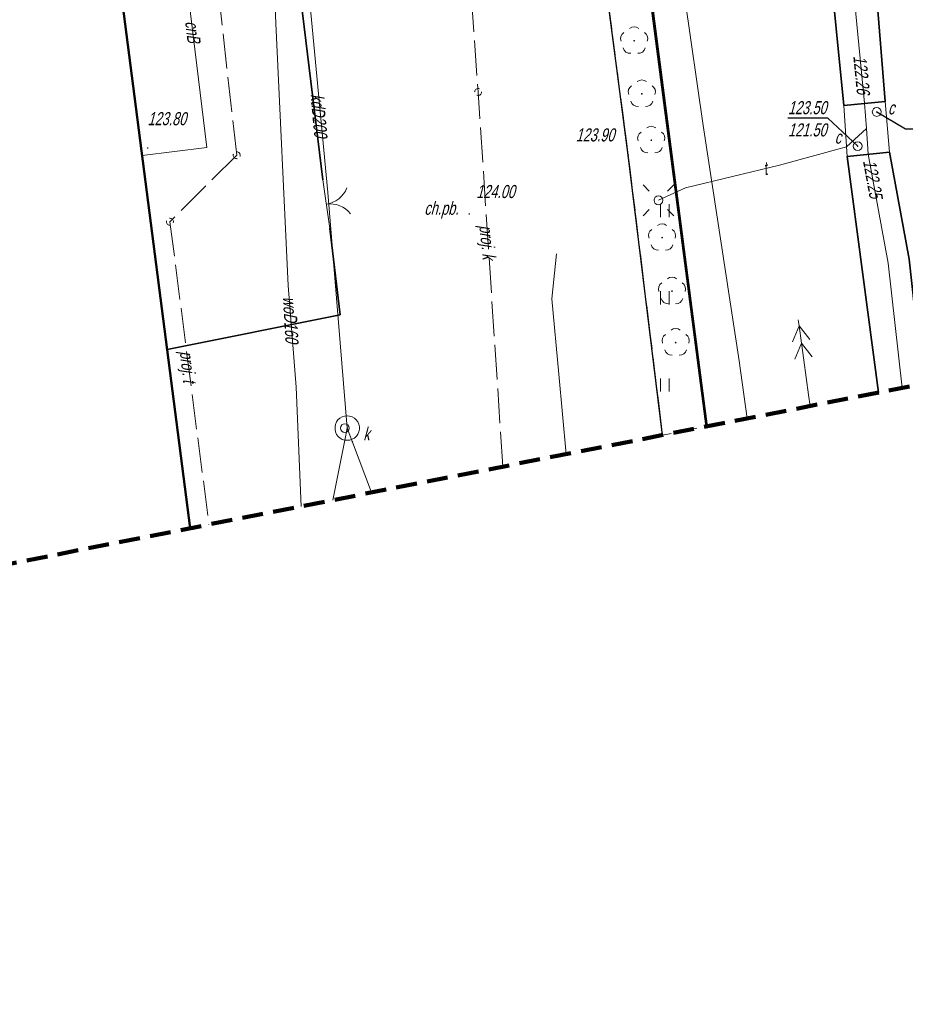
# Model space of a CAD drawing. Extents: x 7463256 to 7464485, y 5957341 to 5958260.
# Tile 22 of 256: x 7463409 to 7463460, y 5957341 to 5957397. Entities that reach past the tile are written whole.
import ezdxf
from ezdxf.enums import TextEntityAlignment as Align

# ---------------------------------------------------------------- set-up
doc = ezdxf.new("R2010")
doc.units = 0
doc.header["$MEASUREMENT"] = 0
for name, pattern in [('218-500', [1, 0.5, -0.5]), ('4', [1.8, 1.2, -0.6]), ('ktok02-500', [0]), ('l219_500', [0]), ('mz1.0_0.5', [1.5, 1, -0.5]), ('mz2.0_0.5', [2.5, 2, -0.5])]:
    doc.linetypes.add(name, pattern=pattern)
doc.layers.get('0').update_dxf_attribs({"color": 2, "linetype": 'CONTINUOUS', "lineweight": 5})
for name, color, linetype in [('218-Granica użytku', 7, 'CONTINUOUS'), ('219-Linia granicy', 7, 'CONTINUOUS'), ('312-Budynek (powierzchnia)', 7, 'CONTINUOUS'), ('brama (linia)', 7, 'CONTINUOUS'), ('brama (linia) - symbol', 7, 'CONTINUOUS'), ('chodnik (powierzchnia)', 7, 'CONTINUOUS'), ('chodnik (powierzchnia)-Atr17', 7, 'CONTINUOUS'), ('drzewo liściaste (punkt)', 7, 'CONTINUOUS'), ('komora podziemna - przewód ciepłowniczy (powierzchnia)', 7, 'CONTINUOUS'), ('krawężnik (linia)', 7, 'CONTINUOUS'), ('latarnia (punkt)', 7, 'CONTINUOUS'), ('Obszar opracowania', 7, 'CONTINUOUS'), ('ogrodzenie trwałe (linia)', 7, 'CONTINUOUS'), ('przewód ciepłowniczy (linia)', 7, 'CONTINUOUS'), ('przewód ciepłowniczy (linia)-Atr1', 7, 'CONTINUOUS'), ('przewód elektroenergetyczny (linia)', 7, 'CONTINUOUS'), ('przewód elektroenergetyczny średniego napięcia (linia) - symbol', 7, 'CONTINUOUS'), ('przewód kanalizacyjny (linia)', 7, 'CONTINUOUS'), ('przewód kanalizacyjny (linia)-Atr1', 7, 'CONTINUOUS'), ('przewód kanalizacyjny - projektowany lub w budowie (linia) - ob. projektowany', 7, 'CONTINUOUS'), ('przewód kanalizacyjny - projektowany lub w budowie (linia) - ob. projektowany-Atr1', 7, 'CONTINUOUS'), ('przewód telekomunikacyjny (linia)', 7, 'CONTINUOUS'), ('przewód telekomunikacyjny (linia)-Atr1', 7, 'CONTINUOUS'), ('przewód telekomunikacyjny - projektowany lub w budowie (linia) - ob. projektowany', 7, 'CONTINUOUS'), ('przewód telekomunikacyjny - projektowany lub w budowie (linia) - ob. projektowany-Atr1', 7, 'CONTINUOUS'), ('przewód wodociągowy (linia)', 7, 'CONTINUOUS'), ('przewód wodociągowy (linia)-Atr1', 7, 'CONTINUOUS'), ('punkt o określonej wysokości (sieć ciepłownicza)', 7, 'CONTINUOUS'), ('punkt o określonej wysokości (sieć ciepłownicza)-Atr2', 7, 'CONTINUOUS'), ('punkt o określonej wysokości (sieć ciepłownicza)-Atr3', 7, 'CONTINUOUS'), ('punkt o określonej wysokości (sieć kanalizacyjna)', 7, 'CONTINUOUS'), ('punkt wysokościowy sztuczny', 7, 'CONTINUOUS'), ('punkt wysokościowy sztuczny-Atr2', 7, 'CONTINUOUS'), ('rura ochronna - przewód ciepłowniczy (linia)', 7, 'CONTINUOUS'), ('studzienka - przewód kanalizacyjny (powierzchnia)', 7, 'CONTINUOUS'), ('trawnik (powierzchnia)', 7, 'CONTINUOUS'), ('trawnik (powierzchnia) - symbol', 7, 'CONTINUOUS'), ('urządzenie techniczne projektowane lub w budowie (sieć kanalizacyjna) - punkt - ob. projektowany', 7, 'CONTINUOUS'), ('urządzenie techniczne projektowane lub w budowie (sieć telekomunikacyjna) - punkt - ob. projektowany', 7, 'CONTINUOUS'), ('właz okrągły - siec ciepłownicza (punkt)', 7, 'CONTINUOUS'), ('właz okrągły - siec ciepłownicza (punkt)-Atr17', 7, 'CONTINUOUS'), ('właz okrągły - siec kanalizacyjna (punkt)', 7, 'CONTINUOUS'), ('właz okrągły - siec kanalizacyjna (punkt)-Atr17', 7, 'CONTINUOUS')]:
    doc.layers.add(name, color=color, linetype=linetype)
doc.styles.get("Standard").update_dxf_attribs({"font": 'txt', "width": 0.75})
doc.linetypes.add('902-500', pattern='A,3.75,0,[1,ksztalty.shx,S=0.5,R=0,X=0,Y=0],3.75', length=7.5)

# ---------------------------------------------------------------- blocks, each defined once
blk = doc.blocks.new('PW02')
at = {"linetype": 'Continuous', "lineweight": 13}
h = blk.add_hatch(color=0, dxfattribs=at)
edge = h.paths.add_edge_path()
edge.add_arc((0, 0), 0.045, 0, 360)
blk = doc.blocks.new('US22')
at = {"color": 0, "linetype": 'Continuous', "lineweight": 13}
blk.add_circle((0, 0), 0.25, dxfattribs=at)
blk = doc.blocks.new('PW01')
at = {"linetype": 'Continuous', "lineweight": 13}
h = blk.add_hatch(color=0, dxfattribs=at)
edge = h.paths.add_edge_path()
edge.add_arc((0, 0), 0.045, 0, 360)
blk = doc.blocks.new('OP021')
at = {"linetype": 'Continuous', "lineweight": 13}
h = blk.add_hatch(color=0, dxfattribs=at)
edge = h.paths.add_edge_path()
edge.add_arc((0, 0), 0.05, 0, 360)
at = {"color": 0, "linetype": 'Continuous', "lineweight": 13}
for centre, start, end in [((0, 0.4), 49.272, 130.728), ((-0.38, 0.124), 121.308, 202.548), ((0.38, 0.124), 337.452, 58.692), ((-0.235, -0.324), 193.221, 274.871), ((0.235, -0.324), 265.129, 346.779)]:
    blk.add_arc(centre, 0.4, start, end, dxfattribs=at)
blk = doc.blocks.new('SM01')
at = {"color": 0, "linetype": 'Continuous', "lineweight": 13}
for p, q in [((-0.53, 0.531), (-0.883, 0.884)), ((0.531, 0.531), (0.884, 0.884)), ((-0.53, -0.53), (-0.883, -0.883)), ((0.531, -0.53), (0.884, -0.883))]:
    blk.add_line(p, q, dxfattribs=at)
blk.add_circle((0, 0), 0.25, dxfattribs=at)
blk = doc.blocks.new('OK02')
at = {"color": 0, "linetype": 'Continuous', "lineweight": 0}
for centre, start, end in [((-1.5, 0), 0, 60), ((1.5, 0), 120, 180)]:
    blk.add_arc(centre, 1.5, start, end, dxfattribs=at)
blk = doc.blocks.new('PE03')
at = {"color": 0, "linetype": 'Continuous', "lineweight": 13}
for p, q in [((0.65, 0), (0, 0)), ((0.65, 0), (1.65, 0)), ((1.65, 0), (2.65, 0)), ((2.65, 0), (3.65, 0)), ((3.65, 0), (2.784, 0.5)), ((3.65, 0), (2.784, -0.5)), ((3.65, 0), (4.65, 0)), ((4.65, 0), (3.784, 0.5)), ((4.65, 0), (3.784, -0.5)), ((4.65, 0), (5, 0))]:
    blk.add_line(p, q, dxfattribs=at)
blk = doc.blocks.new('TU04')
at = {"color": 0, "linetype": 'Continuous', "lineweight": 13}
for p, q in [((0, 0), (0, 0.75)), ((0.5, 0), (0.5, 0.75))]:
    blk.add_line(p, q, dxfattribs=at)
blk = doc.blocks.new('US01P')
at = {"color": 0, "linetype": 'Continuous', "lineweight": 13}
for points in [[(0.082, 0.181), (0.072, 0.186), (0.034, 0.197), (-0.006, 0.2), (-0.046, 0.194), (-0.084, 0.182), (-0.118, 0.161), (-0.148, 0.135), (-0.172, 0.103), (-0.189, 0.066), (-0.198, 0.028), (-0.2, -0.001)], [(-0.082, -0.182), (-0.061, -0.191), (-0.022, -0.199), (0.018, -0.199), (0.057, -0.192), (0.094, -0.177), (0.127, -0.155), (0.155, -0.126), (0.177, -0.093), (0.192, -0.056), (0.199, -0.016), (0.2, 0)]]:
    blk.add_lwpolyline(points, dxfattribs=at)

msp = doc.modelspace()

# ---------------------------------------------------------------- linework, layer by layer
at = {"layer": '218-Granica użytku', "color": 3, "linetype": '218-500', "lineweight": 18, "flags": 128}
msp.add_lwpolyline([(7463439.66, 5957442.32), (7463448.57, 5957374.061)], dxfattribs=at)
at = {"layer": '219-Linia granicy', "color": 3, "linetype": 'l219_500', "lineweight": 50, "flags": 128}
msp.add_lwpolyline([(7463448.572, 5957374.062), (7463439.66, 5957442.32)], dxfattribs=at)
at = {"layer": '312-Budynek (powierzchnia)', "color": 7, "linetype": 'Continuous', "lineweight": 50, "flags": 128}
msp.add_lwpolyline([(7463412.91, 5957415.26), (7463418.955, 5957368.221)], dxfattribs=at)
at = {"layer": 'brama (linia)', "color": 7, "linetype": 'ktok02-500', "lineweight": 18, "flags": 128}
msp.add_lwpolyline([(7463426.57, 5957388.22), (7463426.97, 5957385.43)], dxfattribs=at)
at = {"layer": 'chodnik (powierzchnia)', "color": 7, "linetype": 'mz1.0_0.5', "lineweight": 18, "flags": 128}
msp.add_lwpolyline([(7463418.955, 5957368.221), (7463412.91, 5957415.26), (7463411.06, 5957415.02), (7463410.56, 5957419.12), (7463413.42, 5957419.62), (7463413.15, 5957421.57), (7463412.53, 5957421.5), (7463410.5, 5957435.82), (7463416.7, 5957436.79), (7463431.91, 5957438.68), (7463438.44, 5957432.79), (7463444.09, 5957389.63), (7463446.063, 5957373.567)], dxfattribs=at)
at = {"layer": 'komora podziemna - przewód ciepłowniczy (powierzchnia)', "color": 212, "linetype": 'Continuous', "lineweight": 18, "flags": 128}
msp.add_lwpolyline([(7463456.46, 5957392.49), (7463458.82, 5957392.72), (7463459.08, 5957389.8), (7463456.64, 5957389.55)], close=True, dxfattribs=at)
at = {"layer": 'krawężnik (linia)', "color": 7, "linetype": 'Continuous', "lineweight": 25, "flags": 128}
msp.add_lwpolyline([(7463446.063, 5957373.567), (7463444.09, 5957389.63), (7463438.44, 5957432.79), (7463441.03, 5957432.97)], dxfattribs=at)
at = {"layer": 'Obszar opracowania', "color": 132, "linetype": '4', "lineweight": 200, "flags": 128}
msp.add_lwpolyline([(7463648.63, 5957598.42), (7463381.17, 5957559), (7463352.31, 5957567.45), (7463255.88, 5957568.85), (7463280.41, 5957340.9), (7463468.95, 5957378.08), (7463536.66, 5957509.53), (7463626.95, 5957460.4), (7463653.5, 5957411.27), (7463734.5, 5957471.02), (7463879.22, 5957698.07), (7464314.97, 5957939.96), (7464470.72, 5957945.23), (7464483.34, 5958244.06), (7464262.86, 5958260.06), (7464240.11, 5958013.73), (7463789.91, 5957739.13), (7463712.41, 5957593.35)], close=True, dxfattribs=at)
at = {"layer": 'ogrodzenie trwałe (linia)', "color": 7, "linetype": '902-500', "lineweight": 35, "flags": 128}
for points in [[(7463444.83, 5957403.23), (7463448.61, 5957374.069)], [(7463424.82, 5957402.66), (7463426.57, 5957388.22)], [(7463426.97, 5957385.43), (7463427.56, 5957380.46)], [(7463427.56, 5957380.46), (7463417.64, 5957378.48)]]:
    msp.add_lwpolyline(points, dxfattribs=at)
at = {"layer": 'przewód ciepłowniczy (linia)', "color": 212, "linetype": 'Continuous', "lineweight": 18, "flags": 128}
for points in [[(7463459.809, 5957376.277), (7463459, 5957383.44), (7463457.86, 5957389.68), (7463457.75, 5957391.16), (7463457.64, 5957392.61), (7463455.55, 5957414.12), (7463453.21, 5957429.88), (7463450.32, 5957448.95), (7463440.62, 5957448.11), (7463439.22, 5957458.09), (7463453.42, 5957459.91), (7463450.9, 5957481.32), (7463449.5, 5957492.76), (7463445.67, 5957509.55), (7463446.07, 5957511.87)], [(7463416.2, 5957389.62), (7463419.92, 5957390.07), (7463416.81, 5957415.67), (7463410.92, 5957483.92), (7463415.12, 5957484.46)]]:
    msp.add_lwpolyline(points, dxfattribs=at)
at = {"layer": 'przewód elektroenergetyczny (linia)', "color": 1, "linetype": 'Continuous', "lineweight": 18, "flags": 128}
msp.add_lwpolyline([(7463440.531, 5957372.476), (7463440.11, 5957377.07), (7463439.7, 5957381.38), (7463439.98, 5957383.97)], dxfattribs=at)
at = {"layer": 'przewód kanalizacyjny (linia)', "color": 34, "linetype": 'Continuous', "lineweight": 18, "flags": 128}
for points in [[(7463427.97, 5957373.97), (7463426.86, 5957387.49), (7463425.7, 5957399.85), (7463425.27, 5957405.29), (7463423.8, 5957413.46), (7463422.34, 5957420.38)], [(7463427.97, 5957373.97), (7463427.83, 5957373.28), (7463427.149, 5957369.837)], [(7463427.97, 5957373.97), (7463428.27, 5957373.17), (7463429.361, 5957370.273)]]:
    msp.add_lwpolyline(points, dxfattribs=at)
at = {"layer": 'przewód kanalizacyjny - projektowany lub w budowie (linia) - ob. projektowany', "color": 34, "linetype": 'mz2.0_0.5', "lineweight": 18, "flags": 128}
msp.add_lwpolyline([(7463436.897, 5957371.759), (7463435.48, 5957393.26), (7463433.8, 5957416.63)], dxfattribs=at)
at = {"layer": 'przewód telekomunikacyjny (linia)', "color": 30, "linetype": 'Continuous', "lineweight": 18, "flags": 128}
for points in [[(7463475.2, 5957539.9), (7463475.02, 5957539.08), (7463472.32, 5957532.79), (7463467.97, 5957522.76), (7463464.49, 5957510.05), (7463462.93, 5957504.65), (7463460.97, 5957496.84), (7463458.87, 5957488.27), (7463447.19, 5957477.04), (7463438.21, 5957468.38), (7463438.89, 5957462.74), (7463441.14, 5957445.46), (7463442.95, 5957431.08), (7463444.67, 5957418.23), (7463446.28, 5957405.97), (7463448.38, 5957391.33), (7463450.45, 5957377.83), (7463450.917, 5957374.524)], [(7463445.82, 5957387.04), (7463447.38, 5957387.76), (7463452.76, 5957389.05), (7463456.6, 5957390.11), (7463457.75, 5957391.16)]]:
    msp.add_lwpolyline(points, dxfattribs=at)
at = {"layer": 'przewód telekomunikacyjny - projektowany lub w budowie (linia) - ob. projektowany', "color": 30, "linetype": 'mz2.0_0.5', "lineweight": 18, "flags": 128}
for points in [[(7463421.63, 5957389.63), (7463416.56, 5957434.82), (7463413.44, 5957434.47), (7463410.05, 5957462.8), (7463418.66, 5957464.14)], [(7463421.63, 5957389.63), (7463417.8, 5957385.81)], [(7463417.8, 5957385.81), (7463420.041, 5957368.435)]]:
    msp.add_lwpolyline(points, dxfattribs=at)
at = {"layer": 'przewód wodociągowy (linia)', "color": 5, "linetype": 'Continuous', "lineweight": 18, "flags": 128}
msp.add_lwpolyline([(7463365.65, 5957456.26), (7463373.75, 5957453.91), (7463378.44, 5957451.37), (7463379.98, 5957437.81), (7463381.37, 5957426), (7463382.94, 5957414.64), (7463392.09, 5957414.68), (7463406.72, 5957416.71), (7463422.96, 5957418.78), (7463423.35, 5957411.05), (7463423.88, 5957397.19), (7463424.59, 5957382.15), (7463425.05, 5957376.31), (7463425.322, 5957369.477)], dxfattribs=at)
at = {"layer": 'punkt o określonej wysokości (sieć ciepłownicza)-Atr2', "color": 7, "flags": 128}
for points in [[(7463457.25, 5957390.15), (7463455.53, 5957391.75), (7463453.251, 5957391.75)], [(7463458.34, 5957392.11), (7463459.99, 5957391.14), (7463462.039, 5957391.14)]]:
    msp.add_lwpolyline(points, dxfattribs=at)
at = {"layer": 'rura ochronna - przewód ciepłowniczy (linia)', "color": 212, "linetype": 'Continuous', "lineweight": 35, "flags": 128}
msp.add_lwpolyline([(7463456.46, 5957392.49), (7463454.7, 5957410.18), (7463454.24, 5957414.55), (7463452.05, 5957429.66), (7463449.32, 5957447.57), (7463439.63, 5957446.89), (7463437.83, 5957459.19), (7463451.99, 5957460.94), (7463449.68, 5957481.16), (7463448.25, 5957492.58), (7463444.58, 5957509.45), (7463445.04, 5957511.82), (7463447.09, 5957511.91), (7463446.76, 5957509.64), (7463450.74, 5957492.94), (7463454.84, 5957458.88), (7463440.6, 5957456.99), (7463441.6, 5957449.33), (7463451.31, 5957450.32), (7463456.85, 5957413.68), (7463457.55, 5957408.65), (7463458.82, 5957392.72)], close=True, dxfattribs=at)
for points in [[(7463456.64, 5957389.55), (7463459.08, 5957389.8), (7463460.2, 5957383.67), (7463460.988, 5957376.51)], [(7463458.449, 5957376.009), (7463456.64, 5957389.55)]]:
    msp.add_lwpolyline(points, dxfattribs=at)
at = {"layer": 'studzienka - przewód kanalizacyjny (powierzchnia)', "color": 34, "linetype": 'Continuous', "lineweight": 18, "flags": 128}
msp.add_lwpolyline([(7463427.83, 5957373.28), (7463427.69, 5957373.32), (7463427.56, 5957373.4), (7463427.45, 5957373.49), (7463427.36, 5957373.61), (7463427.3, 5957373.75), (7463427.27, 5957373.89), (7463427.27, 5957374.04), (7463427.3, 5957374.18), (7463427.36, 5957374.32), (7463427.44, 5957374.44), (7463427.55, 5957374.54), (7463427.68, 5957374.61), (7463427.82, 5957374.66), (7463427.96, 5957374.67), (7463428.11, 5957374.66), (7463428.25, 5957374.62), (7463428.38, 5957374.54), (7463428.49, 5957374.45), (7463428.58, 5957374.33), (7463428.64, 5957374.19), (7463428.67, 5957374.05), (7463428.67, 5957373.9), (7463428.64, 5957373.76), (7463428.58, 5957373.62), (7463428.5, 5957373.5), (7463428.39, 5957373.4), (7463428.26, 5957373.33), (7463428.12, 5957373.28), (7463427.98, 5957373.27)], close=True, dxfattribs=at)
at = {"layer": 'trawnik (powierzchnia)', "color": 7, "linetype": 'mz1.0_0.5', "lineweight": 18, "flags": 128}
msp.add_lwpolyline([(7463444.83, 5957403.23), (7463448.61, 5957374.07), (7463446.06, 5957373.57), (7463444.09, 5957389.63), (7463438.44, 5957432.79), (7463441.03, 5957432.97)], close=True, dxfattribs=at)

# ---------------------------------------------------------------- block references
at = {"layer": 'brama (linia) - symbol', "color": 7, "linetype": 'Continuous', "lineweight": 18, "rotation": 278.159}
msp.add_blockref('OK02', (7463426.77, 5957386.825), dxfattribs=at)
at = {"layer": 'drzewo liściaste (punkt)', "color": 94, "linetype": 'Continuous', "lineweight": 13}
for p in [(7463444.43, 5957396.2), (7463444.87, 5957393.15), (7463445.41, 5957390.49), (7463446.03, 5957384.9), (7463446.6, 5957381.83), (7463446.81, 5957378.88)]:
    msp.add_blockref('OP021', p, dxfattribs=at)
at = {"layer": 'latarnia (punkt)', "color": 7, "linetype": 'Continuous', "lineweight": 18}
msp.add_blockref('SM01', (7463445.82, 5957387.04), dxfattribs=at)
at = {"layer": 'przewód elektroenergetyczny średniego napięcia (linia) - symbol', "color": 1, "linetype": 'Continuous', "lineweight": 18, "rotation": 97.739}
msp.add_blockref('PE03', (7463454.516, 5957375.234), dxfattribs=at)
at = {"layer": 'punkt o określonej wysokości (sieć ciepłownicza)', "color": 212, "linetype": 'Continuous', "lineweight": 13}
for p in [(7463457.64, 5957392.61), (7463458.34, 5957392.11), (7463457.25, 5957390.15), (7463457.86, 5957389.68)]:
    msp.add_blockref('PW01', p, dxfattribs=at)
at = {"layer": 'punkt o określonej wysokości (sieć kanalizacyjna)', "color": 34, "linetype": 'Continuous', "lineweight": 13}
for p, rotation in [((7463427.97, 5957373.97), 274.693), ((7463428.27, 5957373.17), 290.6359999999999)]:
    msp.add_blockref('PW01', p, dxfattribs=dict(at, rotation=rotation))
msp.add_blockref('PW01', (7463427.97, 5957373.97), dxfattribs=at)
msp.add_blockref('PW01', (7463427.97, 5957373.97), dxfattribs=at)
at = {"layer": 'punkt wysokościowy sztuczny', "color": 7, "linetype": 'Continuous', "lineweight": 13}
for p in [(7463416.53, 5957390.04), (7463444.09, 5957389.63), (7463434.97, 5957386.26)]:
    msp.add_blockref('PW02', p, dxfattribs=at)
at = {"layer": 'trawnik (powierzchnia) - symbol', "color": 7, "linetype": 'Continuous', "lineweight": 18}
for p in [(7463445.94, 5957386.07), (7463445.94, 5957381.07), (7463445.94, 5957376.07)]:
    msp.add_blockref('TU04', p, dxfattribs=at)
at = {"layer": 'urządzenie techniczne projektowane lub w budowie (sieć kanalizacyjna) - punkt - ob. projektowany', "color": 34, "linetype": 'Continuous', "lineweight": 18}
msp.add_blockref('US01P', (7463435.48, 5957393.26), dxfattribs=at)
at = {"layer": 'urządzenie techniczne projektowane lub w budowie (sieć telekomunikacyjna) - punkt - ob. projektowany', "color": 30, "linetype": 'Continuous', "lineweight": 18}
for p, rotation in [((7463421.63, 5957389.63), 276.1800000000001), ((7463417.8, 5957385.81), 278.18)]:
    msp.add_blockref('US01P', p, dxfattribs=dict(at, rotation=rotation))
at = {"layer": 'właz okrągły - siec ciepłownicza (punkt)', "color": 7, "linetype": 'Continuous', "lineweight": 18}
for p in [(7463458.34, 5957392.11), (7463457.25, 5957390.15)]:
    msp.add_blockref('US22', p, dxfattribs=at)
at = {"layer": 'właz okrągły - siec kanalizacyjna (punkt)', "color": 7, "linetype": 'Continuous', "lineweight": 18}
msp.add_blockref('US22', (7463427.83, 5957373.97), dxfattribs=at)

# ---------------------------------------------------------------- texts
at = {"layer": 'chodnik (powierzchnia)-Atr17', "color": 7, "oblique": 15, "width": 0.72}
msp.add_text('ch.pb.', height=0.75, dxfattribs=at).set_placement((7463432.39, 5957386.21))
at = {"layer": 'przewód ciepłowniczy (linia)-Atr1', "color": 212, "oblique": 15, "width": 0.72}
msp.add_text('cnB', height=0.75, rotation=-83.073, dxfattribs=at).set_placement((7463419.04, 5957397.34), align=Align.MIDDLE_LEFT)
at = {"layer": 'przewód kanalizacyjny (linia)-Atr1', "color": 34, "oblique": 15, "width": 0.72}
msp.add_text('kdD200', height=0.75, rotation=275.27, dxfattribs=at).set_placement((7463425.86, 5957393.12))
at = {"layer": 'przewód kanalizacyjny - projektowany lub w budowie (linia) - ob. projektowany-Atr1', "color": 34, "oblique": 15, "width": 0.72}
msp.add_text('proj. k', height=0.75, rotation=276.01, dxfattribs=at).set_placement((7463435.54, 5957385.59))
at = {"layer": 'przewód telekomunikacyjny (linia)-Atr1', "color": 30, "oblique": 15, "width": 0.72}
msp.add_text('t', height=0.75, rotation=13.483, dxfattribs=at).set_placement((7463451.82, 5957388.83), align=Align.MIDDLE_LEFT)
at = {"layer": 'przewód telekomunikacyjny - projektowany lub w budowie (linia) - ob. projektowany-Atr1', "color": 30, "oblique": 15, "width": 0.72}
msp.add_text('proj. t', height=0.75, rotation=276.6, dxfattribs=at).set_placement((7463418.36, 5957378.36))
at = {"layer": 'przewód wodociągowy (linia)-Atr1', "color": 5, "oblique": 15, "width": 0.72}
msp.add_text('woD160', height=0.75, rotation=273.28, dxfattribs=at).set_placement((7463424.28, 5957381.5))
at = {"layer": 'punkt o określonej wysokości (sieć ciepłownicza)-Atr2', "color": 212, "oblique": 15, "width": 0.72}
for s, rotation, p in [('122.26', 275.549, (7463457.37, 5957395.35)), ('122.25', 280.353, (7463457.92, 5957389.36))]:
    msp.add_text(s, height=0.75, rotation=rotation, dxfattribs=at).set_placement(p, align=Align.MIDDLE_LEFT)
msp.add_text('123.50', height=0.75, dxfattribs=at).set_placement((7463453.251, 5957391.758), align=Align.BOTTOM_LEFT)
at = {"layer": 'punkt o określonej wysokości (sieć ciepłownicza)-Atr3', "color": 212, "oblique": 15, "width": 0.72}
msp.add_text('121.50', height=0.75, dxfattribs=at).set_placement((7463453.251, 5957390.482), align=Align.BOTTOM_LEFT)
at = {"layer": 'punkt wysokościowy sztuczny-Atr2', "color": 7, "oblique": 15, "width": 0.72}
for s, p in [('123.80', (7463416.52, 5957391.35)), ('123.90', (7463441.08, 5957390.42)), ('124.00', (7463435.37, 5957387.17))]:
    msp.add_text(s, height=0.75, dxfattribs=at).set_placement(p)
at = {"layer": 'właz okrągły - siec ciepłownicza (punkt)-Atr17', "color": 7, "oblique": 15, "width": 0.72}
for p in [(7463458.99, 5957391.97), (7463455.93, 5957390.29)]:
    msp.add_text('c', height=0.75, dxfattribs=at).set_placement(p)
at = {"layer": 'właz okrągły - siec kanalizacyjna (punkt)-Atr17', "color": 7, "oblique": 15, "width": 0.72}
msp.add_text('k', height=0.75, dxfattribs=at).set_placement((7463428.89, 5957373.26))

doc.saveas('drawing.dxf')
